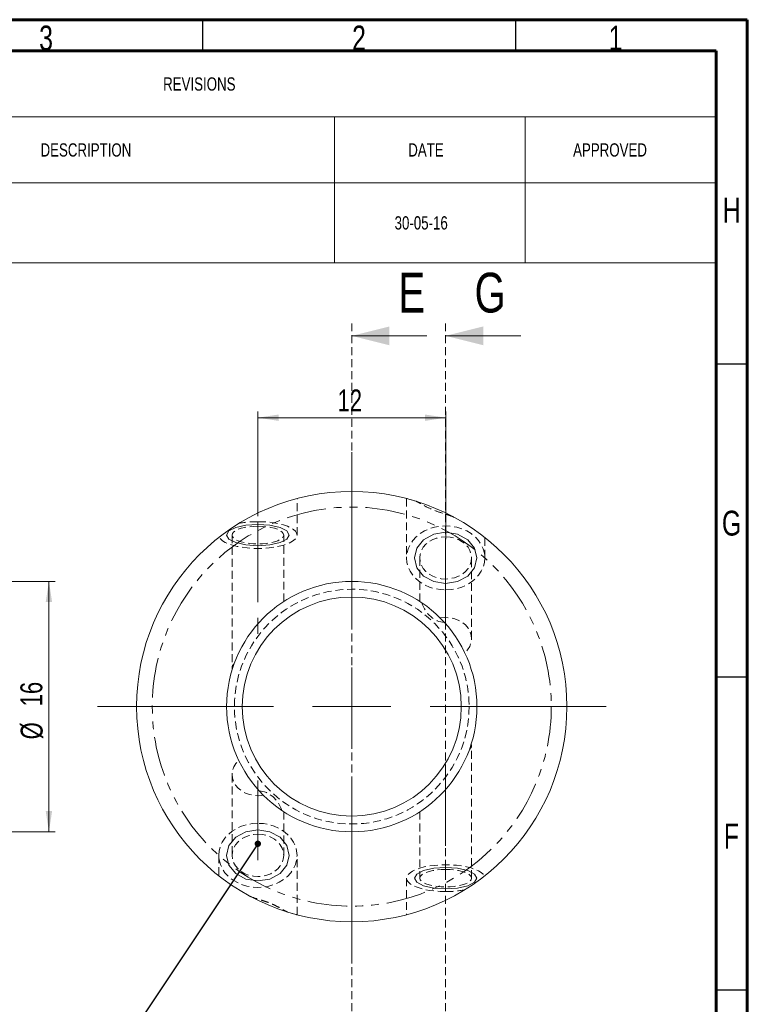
# Model space of a CAD drawing. Header units: millimetres. Extents: x 15 to 589, y 5 to 415.
# Tile 16 of 16: x 473 to 589, y 258 to 415. Entities that reach past the tile are written whole.
import ezdxf

# ---------------------------------------------------------------- set-up
doc = ezdxf.new("R2010")
doc.units = ezdxf.units.MM
for name, pattern in [('CENTERX2', [20.32, 12.7, -2.54, 2.54, -2.54]), ('HIDDEN', [1.905, 1.27, -0.635]), ('PHANTOM', [12.7, 6.35, -1.27, 1.27, -1.27, 1.27, -1.27])]:
    doc.linetypes.add(name, pattern=pattern)
doc.styles.add('SLDTEXTSTYLE0', font='TXT', dxfattribs={"width": 0.75})
doc.dimstyles.new('SLDDIMSTYLE14', dxfattribs={"dimtxt": 0.18, "dimasz": 1.016, "dimexe": 0, "dimexo": 0.0625, "dimgap": 0, "dimtad": 0, "dimtih": 1, "dimtoh": 1, "dimdec": 0, "dimrnd": 1e-09, "dimzin": 0, "dimdsep": 46, "dimtxsty": 'Standard', "dimblk1": 'DOT', "dimblk2": 'DOT', "dimsah": 1, "dimcen": 0.09, "dimadec": 0, "dimazin": 0, "dimtfac": 1.016, "dimtdec": 0, "dimtofl": 0, "dimtmove": 0, "dimatfit": 3, "dimldrblk": 'DOT', "dimfxl": 0, "dimfrac": 2, "dimtolj": 1, "dimtzin": 0, "dimarcsym": 0})
doc.dimstyles.new('SLDDIMSTYLE4', dxfattribs={"dimtxt": 3.5, "dimasz": 3.302, "dimexe": 0, "dimexo": 0.0625, "dimgap": 0.875, "dimtad": 1, "dimlfac": 0.4, "dimrnd": 1e-09, "dimzin": 12, "dimdsep": 46, "dimtxsty": 'SLDTEXTSTYLE0', "dimsah": 1, "dimcen": 0.09, "dimadec": 0, "dimazin": 3, "dimtfac": 1, "dimtofl": 0, "dimtmove": 0, "dimatfit": 3, "dimfxl": 0, "dimfrac": 2, "dimtolj": 1, "dimtzin": 12, "dimarcsym": 0})

# ---------------------------------------------------------------- blocks, each defined once
blk = doc.blocks.new('SW_TABLEANNOTATION_1')
at = {"color": 0, "linetype": 'Continuous', "lineweight": 0}
for p, q in [((0, 0), (0, -33.84)), ((162.81, 0), (0, 0)), ((162.81, -33.84), (162.81, 0)), ((0, -10.54), (162.81, -10.54)), ((10.41, -10.54), (10.41, -21.07)), ((25.65, -10.54), (25.65, -21.07)), ((101.85, -10.54), (101.85, -21.07)), ((132.33, -10.54), (132.33, -21.07)), ((0, -21.07), (162.81, -21.07)), ((10.41, -21.07), (10.41, -33.84)), ((25.65, -21.07), (25.65, -33.84)), ((101.85, -21.07), (101.85, -33.84)), ((132.33, -21.07), (132.33, -33.84)), ((0, -33.84), (162.81, -33.84))]:
    blk.add_line(p, q, dxfattribs=at)
at = {"color": 0, "linetype": 'Continuous', "lineweight": 0, "attachment_point": 1, "style": 'SLDTEXTSTYLE0'}
for s, insert, char_height in [('REVISIONS', (74.48, -4.21), 2.117), ('ZONE', (1.5, -14.75), 2.117), ('REV.', (15.04, -14.75), 2.117), ('DESCRIPTION', (54.89, -14.75), 2.1167), ('DATE', (113.64, -14.75), 2.117), ('APPROVED', (139.98, -14.75), 2.117), ('F6,', (3.35, -22.17), 2.117), ('G11,', (2.02, -24.99), 2.117), ('A', (16.99, -26.4), 2.12), ('30-05-16', (111.46, -26.4), 2.117), ('H10,', (2.29, -27.81), 2.117), ('H11', (2.68, -30.63), 2.117)]:
    blk.add_mtext(s, dxfattribs=dict(at, insert=insert, char_height=char_height))
blk = doc.blocks.new('_D_34')
at = {"color": 7, "linetype": 'Continuous', "lineweight": 0}
for p, q in [((510.81, 335.67), (510.81, 352.42)), ((540.81, 332.03), (540.81, 352.42)), ((510.81, 351.42), (540.81, 351.42))]:
    blk.add_line(p, q, dxfattribs=at)
for points in [[(510.81, 351.42), (514.11, 350.91), (514.11, 351.93)], [(540.81, 351.42), (537.5, 351.93), (537.5, 350.91)]]:
    blk.add_solid(points, dxfattribs=at)
at = {"color": 7, "linetype": 'Continuous', "lineweight": 0, "insert": (523.54, 355.93), "char_height": 3.5, "attachment_point": 1, "style": 'SLDTEXTSTYLE0'}
blk.add_mtext('12', dxfattribs=at)
blk = doc.blocks.new('_DOT')
at = {"color": 0, "linetype": 'ByBlock', "lineweight": -2}
blk.add_line((-0.5, 0), (-1, 0), dxfattribs=at)
at = {"color": 0, "linetype": 'ByBlock', "const_width": 0.5}
blk.add_lwpolyline([(-0.25, 0, 1), (0.25, 0, 1)], format="xyb", close=True, dxfattribs=at)
blk = doc.blocks.new('SW_CENTERMARKSYMBOL_1')
at = {"color": 0, "linetype": 'Continuous', "lineweight": 0}
for p, q in [((0, 12.5), (0, 40.625)), ((0, 0), (0, 6.25)), ((-12.5, 0), (-40.625, 0)), ((0, 0), (-6.25, 0)), ((0, 0), (0, -6.25)), ((0, 0), (6.25, 0)), ((12.5, 0), (40.625, 0)), ((0, -12.5), (0, -40.625))]:
    blk.add_line(p, q, dxfattribs=at)
blk = doc.blocks.new('_D_37')
at = {"color": 7, "linetype": 'Continuous', "lineweight": 0}
for p, q in [((432.42, 325.27), (478.42, 325.27)), ((477.42, 325.27), (477.42, 285.27)), ((432.42, 285.27), (478.42, 285.27))]:
    blk.add_line(p, q, dxfattribs=at)
for points in [[(477.42, 325.27), (476.91, 321.97), (477.93, 321.97)], [(477.42, 285.27), (477.93, 288.57), (476.91, 288.57)]]:
    blk.add_solid(points, dxfattribs=at)
at = {"color": 7, "linetype": 'Continuous', "lineweight": 0, "char_height": 3.5, "attachment_point": 1, "rotation": 90, "style": 'SLDTEXTSTYLE0'}
for s, insert in [('16', (472.86, 305.32)), ('%%c', (472.91, 300.04))]:
    blk.add_mtext(s, dxfattribs=dict(at, insert=insert))

msp = doc.modelspace()

# ---------------------------------------------------------------- linework, layer by layer
at = {"color": 7, "linetype": 'Continuous', "lineweight": 60}
for p, q in [((15, 415), (589, 415)), ((589, 415), (589, 5)), ((20, 410), (584, 410)), ((584, 410), (584, 10))]:
    msp.add_line(p, q, dxfattribs=at)
at = {"color": 7, "linetype": 'Continuous', "lineweight": 30}
for p, q in [((502, 410), (502, 415)), ((552, 410), (552, 415)), ((584, 360), (589, 360)), ((584, 310), (589, 310)), ((584, 260), (589, 260))]:
    msp.add_line(p, q, dxfattribs=at)
at = {"color": 7, "linetype": 'HIDDEN', "lineweight": 0}
for p, q in [((525.8061224, 366.4927567), (525.8061224, 244.0427567)), ((540.8061224, 366.4927567), (540.8061224, 244.0427567)), ((517.0561221, 332.673516), (517.0561221, 338.507132)), ((534.5561226, 338.5111087), (534.5561226, 329.0276582)), ((506.6811223, 332.673516), (506.6811223, 311.530433)), ((514.9311222, 322.0455538), (514.9311222, 332.673516)), ((547.0561235, 329.0276582), (547.0561235, 332.2932453)), ((536.6811225, 329.0276582), (536.6811225, 322.047364)), ((544.9311225, 316.1221885), (544.9311225, 329.0276582)), ((544.9311225, 277.8619973), (544.9311225, 299.0050803)), ((506.6811223, 294.4133248), (506.6811223, 281.5078551)), ((514.9311222, 281.5078551), (514.9311222, 288.4881493)), ((536.6811225, 288.4899595), (536.6811225, 277.8619973)), ((504.5561212, 281.5078551), (504.5561212, 278.242268)), ((517.0561221, 272.0244046), (517.0561221, 281.5078551)), ((534.5561226, 277.8619973), (534.5561226, 272.0283813))]:
    msp.add_line(p, q, dxfattribs=at)
at = {"color": 7, "linetype": 'Continuous', "lineweight": 0}
for p, q in [((537.8061224, 364.4927567), (525.8061224, 364.4927567)), ((552.8061224, 364.4927567), (540.8061224, 364.4927567))]:
    msp.add_line(p, q, dxfattribs=at)
at = {"color": 7, "linetype": 'CENTERX2', "lineweight": 0}
for p, q in [((510.8061224, 334.6735169), (510.8061224, 314.7915672)), ((540.8061224, 331.0276588), (540.8061224, 317.0874452)), ((540.8061224, 295.7439461), (540.8061224, 275.8619964)), ((510.8061224, 293.4480681), (510.8061224, 279.5078545))]:
    msp.add_line(p, q, dxfattribs=at)
at = {"color": 7, "linetype": 'HIDDEN', "lineweight": 0, "flags": 128}
for points in [[(510.8061222, 334.8111434), (511.6934317, 334.7894902), (512.5627654, 334.7249728), (513.3965133, 334.6188975), (514.1777859, 334.4734133), (514.8907552, 334.2914654), (515.5209789, 334.076742), (516.0556884, 333.8335923), (516.4840531, 333.566943), (516.7973943, 333.2821935), (516.9893655, 332.9851132), (517.0560761, 332.6817209), (516.9961764, 332.3781633), (516.8108787, 332.0805871), (516.5039375, 331.795025), (516.0815699, 331.5272558), (515.552333, 331.2827114), (514.9269476, 331.0663396), (514.218083, 330.8825245), (513.4400992, 330.7349936), (512.6087553, 330.626732), (511.7408954, 330.5599353), (510.8540982, 330.5359537), (509.9663289, 330.5552763), (509.0955726, 330.6175096), (508.2594684, 330.7213917), (507.4749537, 330.8648223), (506.7579226, 331.0448912), (506.1228992, 331.2579546), (505.5827484, 331.4996933), (505.1484098, 331.765211), (504.8286867, 332.0491294), (504.6300543, 332.3456951)], [(510.8061222, 334.0843509), (511.5224211, 334.0629165), (512.216956, 333.9992653), (512.8686222, 333.8953344), (513.4576209, 333.7542786), (513.9660555, 333.580382), (514.3784777, 333.3789323), (514.6823543, 333.1560505), (514.8684547, 332.918505), (514.9311222, 332.673516), (514.8684547, 332.4285292), (514.6823543, 332.1909838), (514.3784777, 331.9680997), (513.9660555, 331.7666499), (513.4576209, 331.5927557), (512.8686222, 331.4516999), (512.216956, 331.3477666), (511.5224211, 331.2841177), (510.8061222, 331.2626833), (510.0898234, 331.2841177), (509.3952896, 331.3477666), (508.7436223, 331.4516999), (508.1546236, 331.5927557), (507.646189, 331.7666499), (507.2337679, 331.9680997), (506.9298902, 332.1909838), (506.743791, 332.4285292), (506.6811223, 332.673516), (506.743791, 332.918505), (506.9298902, 333.1560505), (507.2337679, 333.3789323), (507.646189, 333.580382), (508.1546236, 333.7542786), (508.7436223, 333.8953344), (509.3952896, 333.9992653), (510.0898234, 334.0629165), (510.8061222, 334.0843509)], [(540.8061225, 323.907958), (541.6955903, 323.9600701), (542.5669508, 324.1153425), (543.4024659, 324.3706157), (544.1851273, 324.7206929), (544.8990023, 325.1584483), (545.5295578, 325.6749691), (546.0639577, 326.2597395), (546.491323, 326.9008573), (546.8029528, 327.5852723), (546.9925072, 328.2990496), (547.0561235, 329.0276582), (546.9925072, 329.7562691), (546.8029528, 330.470044), (546.491323, 331.154459), (546.0639577, 331.7955768), (545.5295578, 332.3803496), (544.8990023, 332.8968704), (544.1851273, 333.3346246), (543.4024659, 333.6847018), (542.5669508, 333.939975), (541.6955903, 334.0952474), (540.8061225, 334.1473596), (539.9166547, 334.0952474), (539.0452942, 333.939975), (538.2097791, 333.6847018), (537.4271177, 333.3346246), (536.7132427, 332.8968704), (536.0826872, 332.3803496), (535.5482879, 331.7955768), (535.1209226, 331.154459), (534.809291, 330.470044), (534.6197384, 329.7562691), (534.5561226, 329.0276582), (534.6197384, 328.2990496), (534.809291, 327.5852723), (535.1209226, 326.9008573), (535.5482879, 326.2597395), (536.0826872, 325.6749691), (536.7132427, 325.1584483), (537.4271177, 324.7206929), (538.2097791, 324.3706157), (539.0452942, 324.1153425), (539.9166547, 323.9600701), (540.8061225, 323.907958)], [(540.8061225, 332.4066618), (541.5224213, 332.3553273), (542.2169551, 332.2028814), (542.8686225, 331.9539599), (543.4576212, 331.6161249), (543.9660558, 331.1996398), (544.3784768, 330.7171588), (544.6823546, 330.1833457), (544.8684538, 329.614417), (544.9311225, 329.0276582), (544.8684538, 328.4409017), (544.6823546, 327.871973), (544.3784768, 327.3381575), (543.9660558, 326.8556789), (543.4576212, 326.4391938), (542.8686225, 326.1013565), (542.2169551, 325.8524349), (541.5224213, 325.6999914), (540.8061225, 325.6486569), (540.0898237, 325.6999914), (539.3952887, 325.8524349), (538.7436225, 326.1013565), (538.1546239, 326.4391938), (537.6461892, 326.8556789), (537.233767, 327.3381575), (536.9298904, 327.871973), (536.7437901, 328.4409017), (536.6811225, 329.0276582), (536.7437901, 329.614417), (536.9298904, 330.1833457), (537.233767, 330.7171588), (537.6461892, 331.1996398), (538.1546239, 331.6161249), (538.7436225, 331.9539599), (539.3952887, 332.2028814), (540.0898237, 332.3553273), (540.8061225, 332.4066618)], [(539.933429, 319.4247061), (540.6688572, 319.4993202), (541.4087162, 319.4649428), (542.1291268, 319.3226821), (542.8068397, 319.0771319), (543.4199829, 318.7362154), (543.9487681, 318.3109351), (544.3761287, 317.8150175), (544.6882743, 317.264465), (544.8751279, 316.6770484), (544.9306626, 316.0717248), (544.8530835, 315.4680287), (544.6448956, 314.8854457), (544.3128163, 314.3427763), (543.8675649, 313.8575345)], [(511.6788157, 291.1108072), (510.9433876, 291.0361931), (510.2035286, 291.0705705), (509.483118, 291.2128312), (508.805405, 291.4583814), (508.1922618, 291.7992979), (507.6634767, 292.2245782), (507.236116, 292.7204958), (506.9239705, 293.2710483), (506.7371169, 293.8584649), (506.6815821, 294.4637885), (506.7591613, 295.0674846), (506.9673491, 295.6500676), (507.2994285, 296.192737), (507.7446798, 296.6779788)], [(510.8061222, 286.6275553), (509.9166545, 286.5754432), (509.0452939, 286.4201708), (508.2097788, 286.1648976), (507.4271175, 285.8148204), (506.7132424, 285.377065), (506.082687, 284.8605442), (505.5482871, 284.2757738), (505.1209218, 283.634656), (504.8092919, 282.950241), (504.6197375, 282.2364637), (504.5561212, 281.5078551), (504.6197375, 280.7792442), (504.8092919, 280.0654693), (505.1209218, 279.3810543), (505.5482871, 278.7399365), (506.082687, 278.1551637), (506.7132424, 277.6386429), (507.4271175, 277.2008887), (508.2097788, 276.8508115), (509.0452939, 276.5955383), (509.9166545, 276.4402659), (510.8061222, 276.3881537), (511.69559, 276.4402659), (512.5669506, 276.5955383), (513.4024656, 276.8508115), (514.185127, 277.2008887), (514.8990021, 277.6386429), (515.5295575, 278.1551637), (516.0639568, 278.7399365), (516.4913221, 279.3810543), (516.8029537, 280.0654693), (516.9925064, 280.7792442), (517.0561221, 281.5078551), (516.9925064, 282.2364637), (516.8029537, 282.950241), (516.4913221, 283.634656), (516.0639568, 284.2757738), (515.5295575, 284.8605442), (514.8990021, 285.377065), (514.185127, 285.8148204), (513.4024656, 286.1648976), (512.5669506, 286.4201708), (511.69559, 286.5754432), (510.8061222, 286.6275553)], [(510.8061222, 284.8868564), (511.5224211, 284.8355219), (512.216956, 284.6830784), (512.8686222, 284.4341568), (513.4576209, 284.0963195), (513.9660555, 283.6798344), (514.3784777, 283.1973558), (514.6823543, 282.6635403), (514.8684547, 282.0946116), (514.9311222, 281.5078551), (514.8684547, 280.9210963), (514.6823543, 280.3521676), (514.3784777, 279.8183545), (513.9660555, 279.3358735), (513.4576209, 278.9193884), (512.8686222, 278.5815535), (512.216956, 278.3326319), (511.5224211, 278.180186), (510.8061222, 278.1288515), (510.0898234, 278.180186), (509.3952896, 278.3326319), (508.7436223, 278.5815535), (508.1546236, 278.9193884), (507.646189, 279.3358735), (507.2337679, 279.8183545), (506.9298902, 280.3521676), (506.743791, 280.9210963), (506.6811223, 281.5078551), (506.743791, 282.0946116), (506.9298902, 282.6635403), (507.2337679, 283.1973558), (507.646189, 283.6798344), (508.1546236, 284.0963195), (508.7436223, 284.4341568), (509.3952896, 284.6830784), (510.0898234, 284.8355219), (510.8061222, 284.8868564)], [(540.8061225, 275.7243699), (539.9188131, 275.7460231), (539.0494793, 275.8105405), (538.2157314, 275.9166158), (537.4344589, 276.0621), (536.7214895, 276.2440479), (536.0912659, 276.4587713), (535.5565563, 276.701921), (535.1281916, 276.9685703), (534.8148505, 277.2533198), (534.6228793, 277.5504001), (534.5561686, 277.8537924), (534.6160684, 278.15735), (534.8013661, 278.4549262), (535.1083073, 278.7404883), (535.5306749, 279.0082575), (536.0599117, 279.2528019), (536.6852972, 279.4691737), (537.3941617, 279.6529888), (538.1721455, 279.8005197), (539.0034895, 279.9087813), (539.8713494, 279.975578), (540.7581466, 279.9995596), (541.6459159, 279.980237), (542.5166722, 279.9180037), (543.3527764, 279.8141216), (544.1372911, 279.670691), (544.8543221, 279.4906221), (545.4893456, 279.2775587), (546.0294964, 279.03582), (546.463835, 278.7703023), (546.783558, 278.4863839), (546.9821905, 278.1898182)], [(540.8061225, 279.27283), (541.5224213, 279.2513956), (542.2169551, 279.1877467), (542.8686225, 279.0838134), (543.4576212, 278.9427576), (543.9660558, 278.7688634), (544.3784768, 278.5674136), (544.6823546, 278.3445295), (544.8684538, 278.1069841), (544.9311225, 277.8619973), (544.8684538, 277.6170083), (544.6823546, 277.3794628), (544.3784768, 277.156581), (543.9660558, 276.9551313), (543.4576212, 276.7812347), (542.8686225, 276.6401789), (542.2169551, 276.536248), (541.5224213, 276.4725968), (540.8061225, 276.4511624), (540.0898237, 276.4725968), (539.3952887, 276.536248), (538.7436225, 276.6401789), (538.1546239, 276.7812347), (537.6461892, 276.9551313), (537.233767, 277.156581), (536.9298904, 277.3794628), (536.7437901, 277.6170083), (536.6811225, 277.8619973), (536.7437901, 278.1069841), (536.9298904, 278.3445295), (537.233767, 278.5674136), (537.6461892, 278.7688634), (538.1546239, 278.9427576), (538.7436225, 279.0838134), (539.3952887, 279.1877467), (540.0898237, 279.2513956), (540.8061225, 279.27283)]]:
    msp.add_lwpolyline(points, dxfattribs=at)
at = {"color": 7, "linetype": 'Continuous', "lineweight": 0, "flags": 128}
for points in [[(515.8061224, 332.6735169), (515.42552, 333.3279441), (514.3416563, 333.8827407), (512.7195395, 334.253444), (510.8061224, 334.3836176), (508.8927052, 334.253444), (507.2705885, 333.8827407), (506.1867247, 333.3279441), (505.8061224, 332.6735169), (506.1867247, 332.0190897), (507.2705885, 331.4642931), (508.8927052, 331.0935899), (510.8061224, 330.9634162), (512.7195395, 331.0935899), (514.3416563, 331.4642931), (515.42552, 332.0190897), (515.8061224, 332.6735169)], [(545.8061224, 329.0276588), (545.42552, 330.5950384), (544.3416563, 331.9237986), (542.7195395, 332.8116478), (540.8061224, 333.123419), (538.8927052, 332.8116478), (537.2705885, 331.9237986), (536.1867247, 330.5950384), (535.8061224, 329.0276588), (536.1867247, 327.4602792), (537.2705885, 326.1315189), (538.8927052, 325.2436697), (540.8061224, 324.9318986), (542.7195395, 325.2436697), (544.3416563, 326.1315189), (545.42552, 327.4602792), (545.8061224, 329.0276588)], [(505.8061224, 281.5078545), (506.1867247, 279.9404749), (507.2705885, 278.6117147), (508.8927052, 277.7238655), (510.8061224, 277.4120943), (512.7195395, 277.7238655), (514.3416563, 278.6117147), (515.42552, 279.9404749), (515.8061224, 281.5078545), (515.42552, 283.0752341), (514.3416563, 284.4039944), (512.7195395, 285.2918436), (510.8061224, 285.6036147), (508.8927052, 285.2918436), (507.2705885, 284.4039944), (506.1867247, 283.0752341), (505.8061224, 281.5078545)], [(535.8061224, 277.8619964), (536.1867247, 277.2075692), (537.2705885, 276.6527726), (538.8927052, 276.2820693), (540.8061224, 276.1518957), (542.7195395, 276.2820693), (544.3416563, 276.6527726), (545.42552, 277.2075692), (545.8061224, 277.8619964), (545.42552, 278.5164236), (544.3416563, 279.0712202), (542.7195395, 279.4419234), (540.8061224, 279.5720971), (538.8927052, 279.4419234), (537.2705885, 279.0712202), (536.1867247, 278.5164236), (535.8061224, 277.8619964)]]:
    msp.add_lwpolyline(points, dxfattribs=at)
at = {"color": 7, "linetype": 'Continuous', "lineweight": 15}
for radius in [34.375, 20, 17.5]:
    msp.add_circle((525.8061224, 305.2677567), radius, dxfattribs=at)
at = {"color": 1, "linetype": 'PHANTOM', "lineweight": 0}
msp.add_circle((525.8061224, 305.2677567), 31.875, dxfattribs=at)
at = {"color": 7, "linetype": 'PHANTOM', "lineweight": 0}
msp.add_circle((525.8061224, 305.2677567), 31.875, dxfattribs=at)
at = {"color": 7, "linetype": 'HIDDEN', "lineweight": 0}
msp.add_circle((525.8061224, 305.2677567), 18.75, dxfattribs=at)
for centre, radius, start, end in [((510.7396937, 318.2916036), 16.5196734, 89.769602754, 100.265725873), ((507.3180234, 311.5342096), 0.6268078, 120.489150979, 202.063253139), ((544.2942214, 299.0013037), 0.6268078, 300.489150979, 22.063253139), ((540.8725511, 292.2439097), 16.5196734, 269.769602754, 280.265725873)]:
    msp.add_arc(centre, radius, start, end, dxfattribs=at)
for centre, major_axis in [((540.8061224, 323.7480697), (0, 5.0356952)), ((510.8061224, 286.7874436), (0, -5.0356952))]:
    msp.add_ellipse(centre, major_axis=major_axis, ratio=0.8191520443, start_param=1.9568202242, end_param=3.0934610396, dxfattribs=at)
at = {"color": 7, "linetype": 'Continuous', "lineweight": 15}
for points in [[(536.0259057, 338.0884303), (535.7803801, 338.163072), (535.2884166, 338.3126327), (534.8649071, 338.4274198), (534.617862, 338.4952153), (534.5292048, 338.518198), (534.5551669, 338.5112179), (534.5553997, 338.5111553)], [(515.5863391, 272.447083), (515.8318646, 272.3724413), (516.3238282, 272.2228806), (516.7473377, 272.1080935), (516.9943827, 272.040298), (517.08304, 272.0173153), (517.0570778, 272.0242954), (517.056845, 272.024358)]]:
    msp.add_open_spline(points, degree=3, knots=[0, 0, 0, 0, 0.2391792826, 0.4792473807, 0.7379778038, 0.9976506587, 1, 1, 1, 1], dxfattribs=at)
at = {"color": 7, "linetype": 'HIDDEN', "lineweight": 0}
for points, knots in [([(542.0956104, 335.5380921), (541.9030106, 335.6417365), (541.6798741, 335.7279104), (541.1897679, 335.8938355), (540.9213749, 335.9736035), (540.1018076, 336.2206144), (539.516873, 336.4055949), (538.3880528, 336.8567582), (537.8304448, 337.1291138), (537.0701697, 337.5466541), (536.8258352, 337.6884588), (536.3853508, 337.9335076), (536.186328, 338.0384781), (536.0259052, 338.088431)], [0, 0, 0, 0, 0.125, 0.125, 0.25, 0.25, 0.5, 0.5, 0.75, 0.75, 0.875, 0.875, 1, 1, 1, 1]), ([(536.6904381, 322.0469007), (536.6871217, 322.0490729), (536.6653858, 322.0633094), (536.7432727, 322.0131607), (536.9173948, 321.8969786), (536.9846673, 321.8520913)], [0, 0, 0, 0, 0.0994934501, 0.652087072, 1, 1, 1, 1]), ([(514.9218067, 288.4886126), (514.9251231, 288.4864404), (514.946859, 288.4722039), (514.868972, 288.5223526), (514.6948499, 288.6385347), (514.6275774, 288.683422)], [0, 0, 0, 0, 0.0994934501, 0.652087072, 1, 1, 1, 1]), ([(509.5166344, 274.9974212), (509.8955209, 274.7935296), (510.4138401, 274.6453905), (511.2334169, 274.3983974), (511.5190715, 274.3112095), (512.0894759, 274.121122), (512.3744774, 274.0183236), (512.9417429, 273.7916859), (513.2245839, 273.6673586), (513.7688307, 273.4063414), (514.032618, 273.2686467), (514.5441744, 272.9877106), (514.7845669, 272.8480821), (515.2284977, 272.601111), (515.4269293, 272.4967199), (515.5863395, 272.4470823)], [0, 0, 0, 0, 0.25, 0.25, 0.375, 0.375, 0.5, 0.5, 0.625, 0.625, 0.75, 0.75, 0.875, 0.875, 1, 1, 1, 1])]:
    msp.add_open_spline(points, degree=3, knots=knots, dxfattribs=at)
at = {"color": 7, "linetype": 'Continuous', "lineweight": 0}
for points in [[(525.8061224, 364.4927567), (531.8061224, 362.9927567), (531.8061224, 365.9927567)], [(540.8061224, 364.4927567), (546.8061224, 362.9927567), (546.8061224, 365.9927567)]]:
    msp.add_solid(points, dxfattribs=at)

# ---------------------------------------------------------------- block references
for name, p in [('SW_TABLEANNOTATION_1', (421.1877471, 410)), ('SW_CENTERMARKSYMBOL_1', (525.8061224, 305.2677567))]:
    msp.add_blockref(name, p, dxfattribs=at)

# ---------------------------------------------------------------- texts
at = {"color": 7, "linetype": 'Continuous', "lineweight": 0, "char_height": 3.96875, "attachment_point": 2, "style": 'SLDTEXTSTYLE0'}
for s, insert in [('3', (476.9600369, 414.0601544)), ('2', (526.9600369, 414.0601544)), ('1', (567.9600369, 414.0601544)), ('H', (586.4903538, 386.5601544)), ('G', (586.4866789, 336.5601544)), ('F', (586.4577402, 286.5601544))]:
    msp.add_mtext(s, dxfattribs=dict(at, insert=insert))
at = {"color": 7, "linetype": 'Continuous', "char_height": 6.35, "attachment_point": 1, "style": 'SLDTEXTSTYLE0'}
for s, insert in [('E', (533.2679413, 374.5725565)), ('G', (545.4269326, 374.5725565))]:
    msp.add_mtext(s, dxfattribs=dict(at, insert=insert))

# ---------------------------------------------------------------- dimensions: what is measured, and where the dimension line sits
at = {"color": 7, "linetype": 'Continuous', "lineweight": 0}
dim = msp.add_linear_dim(base=(540.8061224, 351.4222102), p1=(510.8061224, 334.6735169), p2=(540.8061224, 331.0276588), dimstyle='SLDDIMSTYLE4', dxfattribs=at)
dim.commit()
dim.dimension.update_dxf_attribs({"geometry": '_D_34', "text_midpoint": (526.1267089, 351.4222102), "dimtype": 160})
dim = msp.add_linear_dim(base=(477.4228542, 285.2677567), p1=(431.4228542, 325.2677567), p2=(431.4228542, 285.2677567), angle=90, text='%%c<>', dimstyle='SLDDIMSTYLE4', dxfattribs=at)
dim.commit()
dim.dimension.update_dxf_attribs({"geometry": '_D_37', "text_midpoint": (477.4228542, 305.2677567), "dimtype": 160})

# ---------------------------------------------------------------- leaders
msp.add_leader([(510.7969689, 283.3650659), (475.0289017, 229.6950867)], dimstyle='SLDDIMSTYLE14', dxfattribs=at)

doc.saveas('drawing.dxf')
